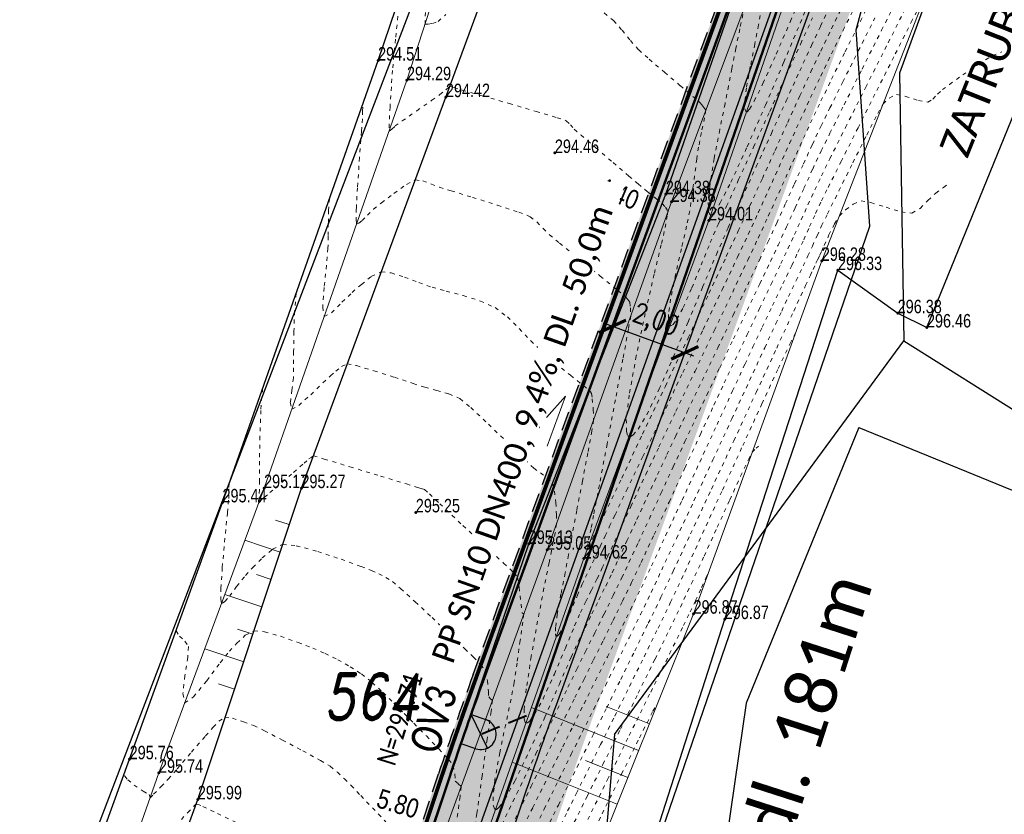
# Model space of a CAD drawing. Header units: feet. Extents: x -783217 to -782936, y -1044805 to -1043930.
# Tile 41 of 81: x -783059 to -783033, y -1044479 to -1044458. Entities that reach past the tile are written whole.
import ezdxf
from ezdxf.enums import TextEntityAlignment as Align

# ---------------------------------------------------------------- set-up
doc = ezdxf.new("R2010")
doc.units = ezdxf.units.FT
doc.header["$MEASUREMENT"] = 0
for name, pattern in [('ACAD_ISO07W100', [3, 0, -3]), ('DASHED2', [0.375, 0.25, -0.125]), ('V1a', [1, 1, 0]), ('ČÁRKOVANÁ', [0.75, 0.5, -0.25])]:
    doc.linetypes.add(name, pattern=pattern)
doc.layers.get('Defpoints').update_dxf_attribs({"lineweight": 9})
for name, color, linetype, lineweight in [('_DZ vodorovné', 5, 'Continuous', 15), ('K_silniční obrubník', 1, 'Continuous', 50), ('K_záhon. obr.', 202, 'Continuous', 30), ('KAN-návrh', 16, 'KANVBRDO', 50), ('KN_hranice pozemků', 140, 'Continuous', 30), ('popis kan', 1, 'Continuous', 25), ('POPIS-VELKÉ', 1, 'Continuous', 50), ('S_UV NOVÉ', 14, 'Continuous', 30), ('S_UV přípojky', 24, 'DASHED2', 40), ('Vrstevnice', 250, 'ACAD_ISO07W100', 15), ('Vrstva 51', 7, 'Continuous', 0), ('Z_svahování', 36, 'Continuous', 9), ('Z_VÝŠKY', 7, 'Continuous', 9), ('Z_VÝŠKY NETISK', 252, 'Continuous', 9), ('ŠRAFY', 9, 'Continuous', 9)]:
    doc.layers.add(name, color=color, linetype=linetype, lineweight=lineweight)
for name, color, linetype in [('A_kóty směrová', 1, 'Continuous'), ('A_výšky a sklony', 1, 'Continuous'), ('K-HRANA KOMUNIKACE', 1, 'Continuous'), ('KN_POZEMKY 500', 140, 'Continuous'), ('nové sklony', 1, 'Continuous'), ('S-Popis', 1, 'Continuous'), ('S_kabely NN', 92, 'SILVNNO'), ('S_KAN_NÁVRH_ZN', 24, 'Continuous'), ('Z_hrany ploch', 7, 'Continuous'), ('Z_oploceni', 3, 'PLOTDRTL')]:
    doc.layers.add(name, color=color, linetype=linetype)
doc.layers.add('SRF_CHODNÍKY', color=7, linetype='Continuous', lineweight=25, true_color=0xf5f089)
doc.layers.add('šrafy zeleň', color=7, linetype='Continuous', lineweight=13, true_color=0xdaf1b1)
doc.styles.add('calibri', font='calibri.ttf')
doc.styles.add('Legend', font='calibri.ttf')
doc.styles.add('RomanD', font='romand.shx', dxfattribs={"width": 0.7, "oblique": 10})
doc.styles.add('ROMANS', font='romans.shx', dxfattribs={"width": 0.8})
doc.styles.add('Style-cs_Working', font='cs_Working.shx')
doc.styles.add('znacky', font='arial.ttf')
doc.linetypes.add('KANVBRDO', pattern='A,7,-6.5,[6,civil.shx,S=1,R=0,X=0,Y=0],-6.5', length=20)
doc.linetypes.add('PLOTDRTL', pattern='A,5,[95,civil.shx,S=1,R=0,X=0,Y=0],5', length=10)
doc.linetypes.add('SILVNNO', pattern='A,7,-6.5,[28,civil.shx,S=1,R=0,X=0,Y=0],-6.5', length=20)
doc.dimstyles.new('situ 250', dxfattribs={"dimscale": 0.25, "dimtxt": 2, "dimasz": 2.2, "dimexe": 2, "dimexo": 2, "dimgap": 0.8, "dimtad": 1, "dimrnd": 0.05, "dimzin": 3, "dimtxsty": 'ROMANS', "dimblk": 'ARCHTICK', "dimcen": 0.09, "dimdle": 1, "dimadec": 1, "dimazin": 3, "dimtfac": 1, "dimtofl": 0, "dimtmove": 0, "dimatfit": 2, "dimldrblk": 'TerminatorOpen_0.5', "dimfxl": 4, "dimfxlon": 1, "dimfrac": 2, "dimtzin": 3, "dimarcsym": 0})

# ---------------------------------------------------------------- blocks, each defined once
blk = doc.blocks.new('_ArchTick')
at = {"color": 0, "linetype": 'ByBlock', "const_width": 0.15}
blk.add_lwpolyline([(-0.5, -0.5), (0.5, 0.5)], dxfattribs=at)
blk = doc.blocks.new('*D90')
at = {"layer": 'A_kóty směrová', "color": 0, "linetype": 'Continuous', "lineweight": -2, "ltscale": 0.5, "transparency": 16777216}
for p, q in [((-783043.447, -1044466.433), (-783043.276, -1044465.963)), ((-783041.333, -1044467.204), (-783043.682, -1044466.348)), ((-783041.568, -1044467.118), (-783041.397, -1044466.649))]:
    blk.add_line(p, q, dxfattribs=at)
at = {"layer": 'Defpoints', "color": 0, "linetype": 'Continuous', "ltscale": 0.5, "transparency": 16777216}
for p in [(-783043.447, -1044466.433), (-783043.508, -1044466.6), (-783041.629, -1044467.285)]:
    blk.add_point(p, dxfattribs=at)
at = {"layer": 'A_kóty směrová', "color": 0, "linetype": 'Continuous', "lineweight": -2, "ltscale": 0.5, "transparency": 16777216, "xscale": 0.55, "yscale": 0.55, "zscale": 0.55}
for p, rotation in [((-783043.447, -1044466.433), 159.9697079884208), ((-783041.568, -1044467.118), 339.9697079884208)]:
    blk.add_blockref('_ArchTick', p, dxfattribs=dict(at, rotation=rotation))
at = {"layer": 'A_kóty směrová', "color": 0, "linetype": 'Continuous', "ltscale": 0.5, "transparency": 16777216, "insert": (-783042.337, -1044466.308), "char_height": 0.5, "attachment_point": 5, "rotation": 339.9697, "style": 'ROMANS'}
blk.add_mtext('2,00', dxfattribs=at)
blk = doc.blocks.new('TerminatorOpen_0.5')
at = {"color": 0, "linetype": 'ByBlock', "lineweight": -2}
for q in [(-1, 0.25), (-1, 0), (-1, -0.25)]:
    blk.add_line((0, 0), q, dxfattribs=at)
blk = doc.blocks.new('A$C143a287d')
at = {"layer": 'S_KAN_NÁVRH_ZN', "linetype": 'Continuous', "lineweight": 30, "ltscale": 0.7}
h = blk.add_hatch(color=256, dxfattribs=at)
h.dxf.hatch_style = 1
edge = h.paths.add_edge_path()
edge.add_arc((-0.422, -0.376), 0.4, 131.6822, 266.6822)
edge.add_line((-0.446, -0.776), (-0.046, -0.799))
edge.add_line((-0.046, -0.799), (-0.688, -0.077))
for points in [[(-0.399, 0.023), (0, 0), (-0.046, -0.799), (-0.446, -0.776)], [(-0.688, -0.077), (-0.046, -0.799)]]:
    blk.add_lwpolyline(points, dxfattribs=at)
blk.add_arc((-0.422, -0.376), 0.4, 86.6822, 266.6836, dxfattribs=at)

msp = doc.modelspace()

# ---------------------------------------------------------------- hatches: boundary and pattern name
at = {"layer": 'SRF_CHODNÍKY', "linetype": 'Continuous', "ltscale": 0.5}
h = msp.add_hatch(color=256, dxfattribs=at)
h.dxf.hatch_style = 1
edge = h.paths.add_edge_path()
edge.add_line((-782994.638, -1044333.792), (-782995.834, -1044333.467))
edge.add_line((-782995.834, -1044333.467), (-782996.18, -1044334.75))
edge.add_line((-782996.18, -1044334.75), (-782996.866, -1044359.035))
edge.add_arc((-783061.221, -1044357.27), 64.379, 355.22438, 358.42907, ccw=False)
edge.add_line((-782997.066, -1044362.63), (-782996.671, -1044362.674))
edge.add_line((-782996.671, -1044362.674), (-782996.724, -1044363.171))
edge.add_line((-782996.724, -1044363.171), (-782995.134, -1044363.349))
edge.add_arc((-783054.986, -1044357.465), 60.14, 354.3847, 358.45265)
edge.add_line((-782994.867, -1044359.089), (-782994.482, -1044340.79))
edge.add_line((-782994.482, -1044340.79), (-782994.638, -1044333.792))
edge = h.paths.add_edge_path()
edge.add_line((-783014.006, -1044410.828), (-783015.484, -1044409.412))
edge.add_line((-783015.484, -1044409.412), (-783025.648, -1044425.995))
edge.add_arc((-782940.386, -1044478.249), 100, 148.49725, 156.66307)
edge.add_line((-783032.205, -1044438.636), (-783038.144, -1044452.401))
edge.add_arc((-782946.325, -1044492.015), 100, 156.66307, 159.96971)
edge.add_line((-783040.276, -1044457.763), (-783040.688, -1044458.892))
edge.add_line((-783040.688, -1044458.892), (-783038.817, -1044459.598))
edge.add_line((-783038.817, -1044459.598), (-783038.397, -1044458.448))
edge.add_arc((-782946.325, -1044492.015), 98, 156.66307, 159.96971, ccw=False)
edge.add_line((-783036.308, -1044453.194), (-783030.369, -1044439.428))
edge.add_arc((-782940.386, -1044478.249), 98, 148.49725, 156.66307, ccw=False)
edge.add_line((-783023.943, -1044427.041), (-783014.006, -1044410.828))
edge = h.paths.add_edge_path()
edge.add_arc((-783048.907, -1044368.26), 50, 328.4972, 348.9765)
edge.add_line((-782999.83, -1044377.821), (-782998.203, -1044369.536))
edge.add_line((-782998.203, -1044369.536), (-782997.811, -1044369.612))
edge.add_line((-782997.811, -1044369.612), (-782997.715, -1044369.121))
edge.add_line((-782997.715, -1044369.121), (-782996.156, -1044369.425))
edge.add_line((-782996.156, -1044369.425), (-782997.866, -1044378.203))
edge.add_arc((-783048.907, -1044368.26), 52, 328.4972, 348.9765, ccw=False)
edge.add_line((-783004.571, -1044395.433), (-783014.006, -1044410.828))
edge.add_line((-783014.006, -1044410.828), (-783015.484, -1044409.412))
edge.add_line((-783015.484, -1044409.412), (-783006.276, -1044394.387))
h = msp.add_hatch(color=256, dxfattribs=at)
h.dxf.hatch_style = 1
edge = h.paths.add_edge_path()
edge.add_line((-783055.126, -1044500.449), (-783053.229, -1044501.083))
edge.add_line((-783053.229, -1044501.083), (-783045.78, -1044478.778))
edge.add_arc((-782952.827, -1044509.82), 98, 159.96971, 161.53299, ccw=False)
edge.add_line((-783044.899, -1044476.253), (-783038.779, -1044459.467))
edge.add_line((-783038.779, -1044459.467), (-783040.65, -1044458.76))
edge.add_line((-783040.65, -1044458.76), (-783046.778, -1044475.568))
edge.add_arc((-782952.827, -1044509.82), 100, 159.96971, 161.53299)
edge.add_line((-783047.677, -1044478.144), (-783055.126, -1044500.449))
at = {"layer": 'ŠRAFY', "linetype": 'Continuous', "ltscale": 0.5}
h = msp.add_hatch(color=256, dxfattribs=at)
h.dxf.hatch_style = 1
h.paths.add_polyline_path([(-782996.18, -1044334.75), (-782996.48, -1044334.742), (-782997.003, -1044354.236), (-782996.703, -1044354.241)])
h.paths.add_polyline_path([(-782996.829, -1044358.903), (-782996.703, -1044354.241), (-782997.003, -1044354.236), (-782997.129, -1044358.895, -0.04141), (-782998.028, -1044367.064), (-783000.086, -1044377.632, -0.0224), (-783001.132, -1044381.958), (-783000.872, -1044382.139, 0.022906), (-782999.792, -1044377.689), (-782997.733, -1044367.122, 0.04141)])
h.paths.add_polyline_path([(-783006.239, -1044394.256, 0.066553), (-783000.872, -1044382.139), (-783001.132, -1044381.958, -0.067062), (-783006.494, -1044394.099), (-783020.973, -1044417.724), (-783020.718, -1044417.881)])
h.paths.add_polyline_path([(-783025.61, -1044425.864), (-783020.718, -1044417.881), (-783020.973, -1044417.724), (-783025.866, -1044425.707, 0.035645), (-783032.443, -1044438.385), (-783038.382, -1044452.151, 0.014429), (-783040.52, -1044457.529), (-783040.931, -1044458.654), (-783040.65, -1044458.76), (-783040.239, -1044457.632, -0.014429), (-783038.107, -1044452.27), (-783032.168, -1044438.504, -0.035645)])
h.paths.add_polyline_path([(-783047.677, -1044478.144, -0.006821), (-783046.778, -1044475.568), (-783040.65, -1044458.76), (-783040.931, -1044458.654), (-783047.06, -1044475.465, 0.006821), (-783047.962, -1044478.049), (-783055.482, -1044500.567, 0.080752), (-783055.6, -1044501.295), (-783055.6, -1044501.62), (-783055.3, -1044501.62), (-783055.3, -1044501.295, -0.080752), (-783055.197, -1044500.662)])
at = {"layer": 'šrafy zeleň', "linetype": 'Continuous', "ltscale": 0.5}
h = msp.add_hatch(color=256, dxfattribs=at)
h.dxf.hatch_style = 1
edge = h.paths.add_edge_path()
edge.add_line((-782996.847, -1044378.263), (-782994.789, -1044367.695))
edge.add_arc((-783046.811, -1044357.561), 53, 348.9765, 358.4659)
edge.add_line((-782993.83, -1044358.98), (-782993.713, -1044352.874))
edge.add_line((-782993.713, -1044352.874), (-782993.86, -1044345.26))
edge.add_line((-782993.86, -1044345.26), (-782993.9, -1044339.61))
edge.add_line((-782993.9, -1044339.61), (-782994.02, -1044336.05))
edge.add_line((-782994.02, -1044336.05), (-782993.72, -1044335.88))
edge.add_line((-782993.72, -1044335.88), (-782994.27, -1044334.19))
edge.add_line((-782994.27, -1044334.19), (-782994.35, -1044333.87))
edge.add_line((-782994.35, -1044333.87), (-782994.182, -1044340.783))
edge.add_line((-782994.182, -1044340.783), (-782994.482, -1044340.79))
edge.add_line((-782994.482, -1044340.79), (-782994.829, -1044358.957))
edge.add_arc((-783046.811, -1044357.561), 52, 348.9765, 358.4617, ccw=False)
edge.add_line((-782995.77, -1044367.504), (-782997.829, -1044378.072))
edge.add_arc((-783048.869, -1044368.129), 52, 328.4972, 348.9765, ccw=False)
edge.add_line((-783004.533, -1044395.301), (-783016.689, -1044415.136))
edge.add_line((-783016.689, -1044415.136), (-783015.838, -1044415.661))
edge.add_line((-783015.838, -1044415.661), (-783003.681, -1044395.824))
edge.add_arc((-783048.869, -1044368.129), 53, 328.4972, 348.9765)
edge = h.paths.add_edge_path()
edge.add_line((-783015.838, -1044415.661), (-783016.689, -1044415.136))
edge.add_line((-783016.689, -1044415.136), (-783023.905, -1044426.909))
edge.add_arc((-782940.349, -1044478.118), 98, 148.49725, 156.66307)
edge.add_line((-783030.331, -1044439.296), (-783036.27, -1044453.062))
edge.add_arc((-782946.287, -1044491.883), 98, 156.66307, 159.96971)
edge.add_line((-783038.36, -1044458.317), (-783039.449, -1044461.304))
edge.add_line((-783039.449, -1044461.304), (-783038.501, -1044461.625))
edge.add_line((-783038.501, -1044461.625), (-783037.42, -1044458.659))
edge.add_arc((-782946.287, -1044491.883), 97, 156.66307, 159.96971, ccw=False)
edge.add_line((-783035.352, -1044453.458), (-783029.413, -1044439.693))
edge.add_arc((-782940.349, -1044478.118), 97, 148.49725, 156.66307, ccw=False)
edge.add_line((-783023.052, -1044427.432), (-783015.838, -1044415.661))
edge = h.paths.add_edge_path()
edge.add_line((-783052.76, -1044499.679), (-783051.812, -1044499.996))
edge.add_line((-783051.812, -1044499.996), (-783044.832, -1044479.094))
edge.add_arc((-782952.827, -1044509.82), 97, 159.96971, 161.53299, ccw=False)
edge.add_line((-783043.959, -1044476.596), (-783038.501, -1044461.625))
edge.add_line((-783038.501, -1044461.625), (-783039.449, -1044461.304))
edge.add_line((-783039.449, -1044461.304), (-783044.899, -1044476.253))
edge.add_arc((-782952.827, -1044509.82), 98, 159.96971, 161.53299)
edge.add_line((-783045.78, -1044478.778), (-783052.76, -1044499.679))

# ---------------------------------------------------------------- linework, layer by layer
at = {"layer": '_DZ vodorovné', "linetype": 'V1a', "const_width": 0.1}
msp.add_lwpolyline([(-783055.387, -1044500.598), (-783047.867, -1044478.081, -0.006821), (-783046.966, -1044475.5), (-783040.427, -1044457.563, -0.014429), (-783038.29, -1044452.191), (-783032.351, -1044438.425, -0.035645), (-783025.781, -1044425.759), (-783006.409, -1044394.151, 0.089596), (-782999.988, -1044377.651), (-782997.929, -1044367.083, 0.04141), (-782997.029, -1044358.898), (-782996.38, -1044334.745)], format="xyb", dxfattribs=at)
at = {"layer": 'K-HRANA KOMUNIKACE', "linetype": 'ČÁRKOVANÁ'}
msp.add_lwpolyline([(-783055.6, -1044501.62), (-783055.6, -1044501.295, -0.080752), (-783055.482, -1044500.567), (-783047.962, -1044478.049, -0.006821), (-783047.06, -1044475.465), (-783040.52, -1044457.529, -0.014429), (-783038.382, -1044452.151), (-783032.443, -1044438.385, -0.035645), (-783025.866, -1044425.707), (-783006.494, -1044394.099, 0.089596), (-783000.086, -1044377.632), (-782998.028, -1044367.064, 0.04141), (-782997.129, -1044358.895), (-782996.48, -1044334.742)], format="xyb", dxfattribs=at)
at = {"layer": 'K_silniční obrubník', "linetype": 'Continuous', "ltscale": 0.5}
msp.add_lwpolyline([(-783055.3, -1044501.62), (-783055.3, -1044501.295, -0.080752), (-783055.197, -1044500.662), (-783047.677, -1044478.144, -0.006821), (-783046.778, -1044475.568), (-783040.239, -1044457.632, -0.014429), (-783038.107, -1044452.27), (-783032.168, -1044438.504, -0.035645), (-783025.61, -1044425.864), (-783006.239, -1044394.256, 0.089596), (-782999.792, -1044377.689), (-782997.733, -1044367.122, 0.04141), (-782996.829, -1044358.903), (-782996.18, -1044334.75)], format="xyb", dxfattribs=at)
at = {"layer": 'K_záhon. obr.'}
msp.add_lwpolyline([(-783053.225, -1044502.21), (-783053.283, -1044501.499, -0.101372), (-783053.235, -1044501.101), (-783045.78, -1044478.778, -0.006821), (-783044.899, -1044476.253), (-783038.36, -1044458.317, -0.014429), (-783036.27, -1044453.062), (-783030.331, -1044439.296, -0.035645), (-783023.905, -1044426.909), (-783004.533, -1044395.301, 0.089596), (-782997.829, -1044378.072), (-782995.77, -1044367.504, 0.04141), (-782994.829, -1044358.957), (-782994.482, -1044340.79)], format="xyb", dxfattribs=at)
at = {"layer": 'KAN-návrh', "ltscale": 0.2}
msp.add_lwpolyline([(-783053.883, -1044500.802), (-783037.561, -1044453.541), (-783026.77, -1044429.749), (-783000.935, -1044386.94), (-782995.835, -1044364.333), (-782995.477, -1044340.351)], dxfattribs=at)
at = {"layer": 'KN_hranice pozemků', "linetype": 'Continuous'}
for p, q in [((-783035.99, -1044459.86), (-783035.88, -1044466.81)), ((-783035.88, -1044466.81), (-783029.02, -1044471.12)), ((-783037.05, -1044469.06), (-783039.97, -1044476.21)), ((-783037.05, -1044469.06), (-783029.77, -1044472.03)), ((-783039.97, -1044476.21), (-783041.06, -1044483.71)), ((-783043.39, -1044477.03), (-783044.36, -1044488.31))]:
    msp.add_line(p, q, dxfattribs=at)
at = {"layer": 'nové sklony', "lineweight": 15, "ltscale": 0.1}
msp.add_lwpolyline([(-783045.138, -1044469.543), (-783044.668, -1044468.243), (-783045.16, -1044468.794)], dxfattribs=at)
at = {"layer": 'S_kabely NN', "ltscale": 0.2}
msp.add_lwpolyline([(-783043.49, -1044483.4), (-783036.76, -1044463.83), (-783037.12, -1044458.73), (-783035.62, -1044453.2), (-783046.03, -1044449.584), (-783047.32, -1044446.84)], dxfattribs=at)
at = {"layer": 'S_UV přípojky', "ltscale": 2}
msp.add_lwpolyline([(-783046.839, -1044477.006), (-783045.551, -1044476.484)], dxfattribs=at)
at = {"layer": 'Vrstevnice', "ltscale": 0.04}
for points, elevation in [([(-783051.659, -1044465.573), (-783051.697, -1044466.037), (-783051.716, -1044466.566), (-783051.723, -1044467.083), (-783051.724, -1044467.51), (-783051.728, -1044467.771), (-783051.767, -1044468.083), (-783051.809, -1044468.408), (-783051.773, -1044468.584), (-783051.592, -1044468.483), (-783051.28, -1044468.205), (-783050.964, -1044467.898), (-783050.765, -1044467.712), (-783050.627, -1044467.593), (-783050.478, -1044467.473), (-783050.329, -1044467.406), (-783050.09, -1044467.451), (-783049.638, -1044467.584), (-783049.104, -1044467.754), (-783048.619, -1044467.914), (-783048.315, -1044468.013), (-783048.009, -1044468.096), (-783047.691, -1044468.185), (-783047.408, -1044468.307), (-783047.126, -1044468.539), (-783046.666, -1044468.969), (-783046.155, -1044469.463), (-783045.72, -1044469.888), (-783045.488, -1044470.111), (-783045.316, -1044470.235), (-783045.134, -1044470.362), (-783045.003, -1044470.506), (-783044.95, -1044470.706), (-783044.916, -1044471.008), (-783044.899, -1044471.322), (-783044.899, -1044471.556), (-783044.929, -1044471.787), (-783044.982, -1044472.027), (-783045.03, -1044472.257), (-783045.092, -1044472.569), (-783045.223, -1044473.224), (-783045.389, -1044474.083), (-783045.554, -1044475.003), (-783045.683, -1044475.844), (-783045.736, -1044476.366), (-783045.736, -1044476.622), (-783045.712, -1044476.711), (-783045.692, -1044476.728), (-783045.664, -1044476.728), (-783045.593, -1044476.678), (-783045.461, -1044476.496), (-783045.248, -1044476.101), (-783044.953, -1044475.459), (-783044.666, -1044474.781), (-783044.427, -1044474.202), (-783044.279, -1044473.859), (-783044.14, -1044473.577), (-783043.993, -1044473.281), (-783043.846, -1044472.984), (-783043.709, -1044472.702), (-783043.573, -1044472.413), (-783043.39, -1044472.017), (-783043.181, -1044471.564), (-783042.968, -1044471.104), (-783042.775, -1044470.69), (-783042.579, -1044470.275), (-783042.238, -1044469.559), (-783041.797, -1044468.634), (-783041.302, -1044467.594), (-783040.796, -1044466.531), (-783040.324, -1044465.539), (-783039.932, -1044464.71), (-783039.662, -1044464.138), (-783039.399, -1044463.568), (-783039.128, -1044462.969), (-783038.852, -1044462.357), (-783038.575, -1044461.745), (-783038.3, -1044461.148), (-783038.032, -1044460.58), (-783037.757, -1044460.015), (-783037.405, -1044459.302), (-783037.008, -1044458.508), (-783036.599, -1044457.695)], 295), ([(-783046.418, -1044479.563), (-783045.931, -1044478.562), (-783045.431, -1044477.526), (-783044.969, -1044476.567), (-783044.6, -1044475.797), (-783044.374, -1044475.331), (-783044.146, -1044474.872), (-783043.906, -1044474.39), (-783043.663, -1044473.9), (-783043.425, -1044473.417), (-783043.202, -1044472.956), (-783043.016, -1044472.56), (-783042.772, -1044472.037), (-783042.488, -1044471.422), (-783042.181, -1044470.756), (-783041.867, -1044470.076), (-783041.563, -1044469.421), (-783041.286, -1044468.828), (-783040.997, -1044468.215), (-783040.661, -1044467.507), (-783040.303, -1044466.756), (-783039.947, -1044466.011), (-783039.62, -1044465.323), (-783039.344, -1044464.744), (-783039.146, -1044464.323), (-783038.928, -1044463.85), (-783038.703, -1044463.352), (-783038.474, -1044462.845), (-783038.247, -1044462.348), (-783038.025, -1044461.877), (-783037.8, -1044461.419), (-783037.43, -1044460.676), (-783036.966, -1044459.751), (-783036.459, -1044458.744), (-783035.96, -1044457.755)], 295.4), ([(-783040.06, -1044458.331), (-783040.139, -1044458.709), (-783040.244, -1044459.213), (-783040.349, -1044459.741), (-783040.432, -1044460.191), (-783040.522, -1044460.652), (-783040.66, -1044461.322), (-783040.805, -1044462.074), (-783040.919, -1044462.78), (-783040.961, -1044463.227), (-783040.95, -1044463.45), (-783040.918, -1044463.529), (-783040.894, -1044463.546), (-783040.869, -1044463.541), (-783040.8, -1044463.47), (-783040.648, -1044463.227), (-783040.372, -1044462.689), (-783039.946, -1044461.766), (-783039.471, -1044460.684), (-783038.997, -1044459.572), (-783038.571, -1044458.558), (-783038.239, -1044457.771)], 294), ([(-783039.567, -1044458.145), (-783039.654, -1044458.607), (-783039.749, -1044459.104), (-783039.867, -1044459.687), (-783039.968, -1044460.246), (-783040.011, -1044460.604), (-783040.008, -1044460.784), (-783039.984, -1044460.849), (-783039.965, -1044460.862), (-783039.946, -1044460.857), (-783039.889, -1044460.794), (-783039.764, -1044460.583), (-783039.537, -1044460.125), (-783039.193, -1044459.362), (-783038.824, -1044458.509), (-783038.48, -1044457.693)], 293.8), ([(-783046.07, -1044479.415), (-783045.555, -1044478.371), (-783045.074, -1044477.394), (-783044.679, -1044476.591), (-783044.421, -1044476.068), (-783044.184, -1044475.589), (-783043.935, -1044475.089), (-783043.681, -1044474.577), (-783043.427, -1044474.065), (-783043.181, -1044473.563), (-783042.949, -1044473.083), (-783042.701, -1044472.559), (-783042.365, -1044471.836), (-783041.974, -1044470.991), (-783041.562, -1044470.099), (-783041.163, -1044469.236), (-783040.812, -1044468.476), (-783040.542, -1044467.897), (-783040.261, -1044467.303), (-783039.947, -1044466.642), (-783039.626, -1044465.969), (-783039.325, -1044465.337), (-783039.07, -1044464.801), (-783038.888, -1044464.415), (-783038.72, -1044464.05), (-783038.545, -1044463.665), (-783038.369, -1044463.274), (-783038.193, -1044462.889), (-783038.022, -1044462.525), (-783037.802, -1044462.08), (-783037.395, -1044461.269), (-783036.869, -1044460.221), (-783036.286, -1044459.066), (-783035.715, -1044457.933)], 295.6), ([(-783045.95, -1044479.81), (-783045.513, -1044478.924), (-783045.095, -1044478.077), (-783044.734, -1044477.344), (-783044.468, -1044476.804), (-783044.183, -1044476.228), (-783043.883, -1044475.625), (-783043.577, -1044475.009), (-783043.271, -1044474.393), (-783042.975, -1044473.789), (-783042.695, -1044473.21), (-783042.431, -1044472.65), (-783042.066, -1044471.868), (-783041.637, -1044470.942), (-783041.179, -1044469.953), (-783040.73, -1044468.981), (-783040.326, -1044468.106), (-783040.003, -1044467.407), (-783039.797, -1044466.965), (-783039.556, -1044466.455), (-783039.286, -1044465.889), (-783039.02, -1044465.331), (-783038.791, -1044464.849), (-783038.63, -1044464.508), (-783038.48, -1044464.183), (-783038.326, -1044463.84), (-783038.17, -1044463.497), (-783038.018, -1044463.174), (-783037.845, -1044462.823), (-783037.51, -1044462.153), (-783037.07, -1044461.278), (-783036.582, -1044460.308), (-783036.102, -1044459.357), (-783035.688, -1044458.537), (-783035.396, -1044457.96)], 295.8), ([(-783050.79, -1044463.107), (-783050.815, -1044463.422), (-783050.822, -1044463.755), (-783050.824, -1044464.09), (-783050.831, -1044464.407), (-783050.87, -1044464.846), (-783050.931, -1044465.422), (-783050.967, -1044465.933), (-783050.93, -1044466.177), (-783050.74, -1044466.08), (-783050.468, -1044465.805), (-783050.206, -1044465.551), (-783049.965, -1044465.343), (-783049.707, -1044465.135), (-783049.446, -1044465.018), (-783049.19, -1044465.044), (-783048.844, -1044465.153), (-783048.47, -1044465.294), (-783048.127, -1044465.415), (-783047.76, -1044465.516), (-783047.319, -1044465.632), (-783046.874, -1044465.773), (-783046.494, -1044465.945), (-783046.174, -1044466.185), (-783045.866, -1044466.487), (-783045.57, -1044466.802), (-783045.285, -1044467.081), (-783044.937, -1044467.374), (-783044.533, -1044467.702), (-783044.197, -1044467.97), (-783044.054, -1044468.085), (-783044.019, -1044468.128), (-783043.988, -1044468.173), (-783043.97, -1044468.308), (-783043.943, -1044468.59), (-783043.935, -1044468.861), (-783043.979, -1044469.148), (-783044.085, -1044469.717), (-783044.224, -1044470.446), (-783044.372, -1044471.211), (-783044.502, -1044471.891), (-783044.588, -1044472.364), (-783044.674, -1044472.832), (-783044.782, -1044473.382), (-783044.877, -1044473.908), (-783044.922, -1044474.244), (-783044.928, -1044474.412), (-783044.914, -1044474.471), (-783044.902, -1044474.482), (-783044.88, -1044474.478), (-783044.825, -1044474.422), (-783044.718, -1044474.238), (-783044.552, -1044473.881), (-783044.355, -1044473.412), (-783044.232, -1044473.123), (-783044.143, -1044472.943), (-783044.05, -1044472.755), (-783043.962, -1044472.574), (-783043.878, -1044472.395), (-783043.762, -1044472.145), (-783043.636, -1044471.871), (-783043.52, -1044471.622), (-783043.379, -1044471.326), (-783043.078, -1044470.693), (-783042.657, -1044469.809), (-783042.157, -1044468.76), (-783041.62, -1044467.632), (-783041.087, -1044466.51), (-783040.598, -1044465.481), (-783040.196, -1044464.631), (-783039.92, -1044464.045), (-783039.661, -1044463.483), (-783039.393, -1044462.894), (-783039.121, -1044462.29), (-783038.846, -1044461.681), (-783038.572, -1044461.078), (-783038.301, -1044460.492), (-783038.036, -1044459.932), (-783037.758, -1044459.359), (-783037.455, -1044458.741), (-783037.137, -1044458.1)], 294.8), ([(-783049.926, -1044460.741), (-783049.931, -1044460.841), (-783049.934, -1044461.044), (-783049.959, -1044461.372), (-783050.011, -1044462.048), (-783050.066, -1044462.832), (-783050.095, -1044463.377), (-783050.101, -1044463.657), (-783050.094, -1044463.755), (-783050.087, -1044463.771), (-783050.071, -1044463.773), (-783050.027, -1044463.755), (-783049.942, -1044463.684), (-783049.808, -1044463.546), (-783049.647, -1044463.39), (-783049.443, -1044463.228), (-783049.12, -1044462.979), (-783048.789, -1044462.745), (-783048.564, -1044462.629), (-783048.365, -1044462.652), (-783048.147, -1044462.736), (-783047.939, -1044462.818), (-783047.637, -1044462.911), (-783047.076, -1044463.083), (-783046.432, -1044463.286), (-783045.875, -1044463.469), (-783045.58, -1044463.583), (-783045.407, -1044463.72), (-783045.242, -1044463.891), (-783045.082, -1044464.051), (-783044.817, -1044464.27), (-783044.323, -1044464.673), (-783043.763, -1044465.127), (-783043.302, -1044465.501), (-783043.104, -1044465.663), (-783043.047, -1044465.732), (-783042.998, -1044465.805), (-783042.978, -1044465.953), (-783042.971, -1044466.165), (-783043.028, -1044466.498), (-783043.173, -1044467.282), (-783043.37, -1044468.338), (-783043.585, -1044469.486), (-783043.785, -1044470.547), (-783043.935, -1044471.341), (-783044, -1044471.688), (-783044.042, -1044471.878), (-783044.085, -1044472.075), (-783044.083, -1044472.172), (-783043.962, -1044471.941), (-783043.653, -1044471.306), (-783043.204, -1044470.368), (-783042.662, -1044469.226), (-783042.072, -1044467.98), (-783041.482, -1044466.729), (-783040.939, -1044465.575), (-783040.489, -1044464.616), (-783040.178, -1044463.953), (-783039.876, -1044463.298), (-783039.554, -1044462.591), (-783039.223, -1044461.862), (-783038.896, -1044461.138), (-783038.582, -1044460.448), (-783038.292, -1044459.82), (-783038.039, -1044459.283), (-783037.758, -1044458.703), (-783037.461, -1044458.097)], 294.6), ([(-783049.015, -1044458.38), (-783049.038, -1044458.604), (-783049.078, -1044458.977), (-783049.121, -1044459.403), (-783049.155, -1044459.785), (-783049.186, -1044460.215), (-783049.219, -1044460.735), (-783049.242, -1044461.175), (-783049.244, -1044461.364), (-783049.171, -1044461.309), (-783049.088, -1044461.229), (-783048.904, -1044461.099), (-783048.525, -1044460.834), (-783048.137, -1044460.562), (-783047.925, -1044460.412), (-783047.77, -1044460.286), (-783047.668, -1044460.204), (-783047.614, -1044460.216), (-783047.559, -1044460.233), (-783047.344, -1044460.295), (-783046.814, -1044460.448), (-783046.124, -1044460.647), (-783045.428, -1044460.85), (-783044.884, -1044461.013), (-783044.644, -1044461.091), (-783044.538, -1044461.195), (-783044.438, -1044461.311), (-783044.26, -1044461.466), (-783043.883, -1044461.791), (-783043.429, -1044462.18), (-783043.02, -1044462.529), (-783042.78, -1044462.733), (-783042.541, -1044462.927), (-783042.291, -1044463.128), (-783042.155, -1044463.242), (-783042.072, -1044463.336), (-783042.009, -1044463.437), (-783042.021, -1044463.56), (-783042.061, -1044463.77), (-783042.1, -1044463.972), (-783042.18, -1044464.312), (-783042.363, -1044465.078), (-783042.596, -1044466.097), (-783042.829, -1044467.199), (-783043.011, -1044468.213), (-783043.086, -1044468.846), (-783043.083, -1044469.16), (-783043.047, -1044469.271), (-783043.018, -1044469.293), (-783042.987, -1044469.295), (-783042.913, -1044469.255), (-783042.778, -1044469.096), (-783042.557, -1044468.724), (-783042.229, -1044468.056), (-783041.865, -1044467.23), (-783041.483, -1044466.323), (-783041.104, -1044465.41), (-783040.748, -1044464.564), (-783040.437, -1044463.86), (-783040.09, -1044463.11), (-783039.711, -1044462.281), (-783039.319, -1044461.42), (-783038.937, -1044460.576), (-783038.583, -1044459.798), (-783038.278, -1044459.135), (-783038.043, -1044458.635), (-783037.808, -1044458.15)], 294.4), ([(-783048.298, -1044458.281), (-783048.311, -1044458.486), (-783048.31, -1044458.558), (-783048.306, -1044458.572), (-783048.287, -1044458.582), (-783048.231, -1044458.586), (-783048.116, -1044458.564), (-783047.972, -1044458.512), (-783047.774, -1044458.337)], 294.2), ([(-783043.658, -1044458.294), (-783043.419, -1044458.491), (-783043.196, -1044458.744), (-783042.981, -1044459.011), (-783042.764, -1044459.25), (-783042.492, -1044459.494), (-783042.097, -1044459.834), (-783041.683, -1044460.184), (-783041.355, -1044460.46), (-783041.217, -1044460.576), (-783041.17, -1044460.628), (-783041.125, -1044460.681), (-783041.07, -1044460.747), (-783041.019, -1044460.822), (-783041.055, -1044461.014), (-783041.137, -1044461.401), (-783041.21, -1044461.775), (-783041.256, -1044462.087), (-783041.313, -1044462.523), (-783041.376, -1044462.999), (-783041.438, -1044463.434), (-783041.52, -1044463.828), (-783041.657, -1044464.419), (-783041.81, -1044465.09), (-783041.937, -1044465.724), (-783041.993, -1044466.127), (-783041.995, -1044466.328), (-783041.972, -1044466.4), (-783041.952, -1044466.415), (-783041.928, -1044466.415), (-783041.872, -1044466.38), (-783041.772, -1044466.246), (-783041.611, -1044465.944), (-783041.383, -1044465.428), (-783041.142, -1044464.837), (-783040.906, -1044464.256), (-783040.695, -1044463.768), (-783040.485, -1044463.313), (-783040.169, -1044462.622), (-783039.783, -1044461.775), (-783039.362, -1044460.85), (-783038.942, -1044459.929), (-783038.558, -1044459.091), (-783038.248, -1044458.417)], 294.2), ([(-783052.527, -1044468.04), (-783052.574, -1044468.614), (-783052.598, -1044469.284), (-783052.608, -1044469.931), (-783052.609, -1044470.434), (-783052.61, -1044470.671), (-783052.626, -1044470.885), (-783052.634, -1044471.019), (-783052.595, -1044470.977), (-783052.553, -1044470.926), (-783052.481, -1044470.865), (-783052.337, -1044470.746), (-783052.199, -1044470.63), (-783052.018, -1044470.474), (-783051.726, -1044470.221), (-783051.452, -1044469.983), (-783051.324, -1044469.874), (-783051.268, -1044469.831), (-783051.211, -1044469.794), (-783050.927, -1044469.877), (-783050.26, -1044470.077), (-783049.466, -1044470.318), (-783048.796, -1044470.522), (-783048.503, -1044470.611), (-783048.411, -1044470.638), (-783048.322, -1044470.669), (-783048.198, -1044470.782), (-783047.931, -1044471.034), (-783047.611, -1044471.337), (-783047.329, -1044471.602), (-783047.014, -1044471.893), (-783046.618, -1044472.258), (-783046.272, -1044472.578), (-783046.102, -1044472.735), (-783045.999, -1044472.831), (-783045.912, -1044472.936), (-783045.868, -1044473.204), (-783045.816, -1044473.639), (-783045.791, -1044473.868), (-783045.749, -1044473.906), (-783045.776, -1044474.107), (-783045.842, -1044474.588), (-783045.923, -1044475.171), (-783045.995, -1044475.68), (-783046.077, -1044476.109), (-783046.217, -1044476.76), (-783046.371, -1044477.502), (-783046.496, -1044478.205), (-783046.545, -1044478.652), (-783046.538, -1044478.877), (-783046.507, -1044478.958), (-783046.483, -1044478.975), (-783046.456, -1044478.973), (-783046.385, -1044478.913), (-783046.237, -1044478.703), (-783045.983, -1044478.24), (-783045.604, -1044477.46), (-783045.202, -1044476.576), (-783044.824, -1044475.718), (-783044.517, -1044475.015), (-783044.327, -1044474.595), (-783044.157, -1044474.254), (-783043.979, -1044473.895), (-783043.798, -1044473.531), (-783043.621, -1044473.172), (-783043.455, -1044472.829), (-783043.289, -1044472.476), (-783043.068, -1044471.999), (-783042.812, -1044471.444), (-783042.54, -1044470.855), (-783042.273, -1044470.279), (-783042.031, -1044469.759), (-783041.807, -1044469.286), (-783041.493, -1044468.624), (-783041.118, -1044467.837), (-783040.712, -1044466.987), (-783040.308, -1044466.137), (-783039.935, -1044465.353), (-783039.623, -1044464.696), (-783039.404, -1044464.23), (-783039.182, -1044463.749), (-783038.953, -1044463.244), (-783038.72, -1044462.727), (-783038.486, -1044462.211), (-783038.255, -1044461.707), (-783038.029, -1044461.228), (-783037.798, -1044460.757), (-783037.464, -1044460.084), (-783037.063, -1044459.281), (-783036.631, -1044458.422)], 295.2), ([(-783045.169, -1044479.506), (-783044.85, -1044478.859), (-783044.562, -1044478.276), (-783044.274, -1044477.694), (-783043.947, -1044477.037), (-783043.595, -1044476.33), (-783043.231, -1044475.595), (-783042.866, -1044474.857), (-783042.514, -1044474.139), (-783042.189, -1044473.464), (-783041.868, -1044472.785), (-783041.415, -1044471.817), (-783040.876, -1044470.656), (-783040.294, -1044469.4), (-783039.714, -1044468.147), (-783039.181, -1044466.993), (-783038.739, -1044466.036), (-783038.433, -1044465.373), (-783038.308, -1044465.103), (-783038.236, -1044464.951), (-783038.161, -1044464.793), (-783038.113, -1044464.693), (-783038.063, -1044464.582), (-783038.011, -1044464.471), (-783037.949, -1044464.33), (-783037.825, -1044464.057), (-783037.68, -1044463.765), (-783037.555, -1044463.565), (-783037.392, -1044463.402), (-783037.193, -1044463.257), (-783036.992, -1044463.174), (-783036.735, -1044463.216), (-783036.341, -1044463.339), (-783035.941, -1044463.46), (-783035.67, -1044463.493), (-783035.458, -1044463.367), (-783035.254, -1044463.16), (-783035.053, -1044462.97), (-783034.851, -1044462.822), (-783034.722, -1044462.731)], 296.2), ([(-783044.881, -1044479.562), (-783044.609, -1044479.012), (-783044.38, -1044478.55), (-783044.089, -1044477.965), (-783043.752, -1044477.287), (-783043.384, -1044476.547), (-783043.003, -1044475.777), (-783042.623, -1044475.007), (-783042.262, -1044474.268), (-783041.935, -1044473.591), (-783041.569, -1044472.811), (-783041.106, -1044471.808), (-783040.59, -1044470.68), (-783040.062, -1044469.525), (-783039.565, -1044468.44), (-783039.142, -1044467.525), (-783038.835, -1044466.876), (-783038.687, -1044466.593)], 296.4), ([(-783044.436, -1044479.303), (-783044.103, -1044478.632), (-783043.693, -1044477.804), (-783043.239, -1044476.889), (-783042.777, -1044475.954), (-783042.34, -1044475.068), (-783041.964, -1044474.3), (-783041.682, -1044473.718), (-783041.396, -1044473.11), (-783041.067, -1044472.396), (-783040.724, -1044471.647), (-783040.398, -1044470.933), (-783040.119, -1044470.323), (-783039.915, -1044469.888), (-783039.816, -1044469.698), (-783039.713, -1044469.589), (-783039.651, -1044469.539)], 296.6), ([(-783053.396, -1044470.507), (-783053.406, -1044470.65), (-783053.407, -1044470.801), (-783053.41, -1044470.945), (-783053.442, -1044471.271), (-783053.508, -1044471.93), (-783053.576, -1044472.693), (-783053.611, -1044473.224), (-783053.615, -1044473.499), (-783053.603, -1044473.595), (-783053.592, -1044473.612), (-783053.567, -1044473.613), (-783053.506, -1044473.574), (-783053.387, -1044473.438), (-783053.202, -1044473.183), (-783052.972, -1044472.896), (-783052.781, -1044472.693), (-783052.537, -1044472.442), (-783052.27, -1044472.216), (-783052.006, -1044472.089), (-783051.653, -1044472.126), (-783051.098, -1044472.278), (-783050.488, -1044472.479), (-783049.972, -1044472.665), (-783049.697, -1044472.77), (-783049.513, -1044472.852), (-783049.326, -1044472.951), (-783049.156, -1044473.058), (-783048.945, -1044473.239), (-783048.567, -1044473.584), (-783048.127, -1044473.993), (-783047.729, -1044474.367), (-783047.479, -1044474.607), (-783047.277, -1044474.801), (-783047.055, -1044475.015), (-783046.863, -1044475.218), (-783046.745, -1044475.382), (-783046.686, -1044475.633), (-783046.665, -1044475.912), (-783046.658, -1044476.052), (-783046.608, -1044476.097), (-783046.561, -1044476.142), (-783046.598, -1044476.433), (-783046.698, -1044477.156), (-783046.83, -1044478.106), (-783046.966, -1044479.08), (-783047.077, -1044479.873)], 295.4), ([(-783044.085, -1044479.233), (-783043.574, -1044478.198), (-783043.01, -1044477.055), (-783042.453, -1044475.925), (-783041.963, -1044474.932), (-783041.601, -1044474.198), (-783041.429, -1044473.846), (-783041.289, -1044473.548), (-783041.132, -1044473.207), (-783041.002, -1044472.925), (-783040.977, -1044472.872)], 296.8), ([(-783054.775, -1044474.335), (-783054.684, -1044474.473), (-783054.546, -1044474.606), (-783054.45, -1044474.744), (-783054.47, -1044475.024), (-783054.546, -1044475.503), (-783054.598, -1044475.968), (-783054.549, -1044476.205), (-783054.324, -1044476.05), (-783053.977, -1044475.63), (-783053.627, -1044475.162), (-783053.392, -1044474.867), (-783053.194, -1044474.659), (-783052.977, -1044474.452), (-783052.753, -1044474.333), (-783052.478, -1044474.361), (-783052.06, -1044474.478), (-783051.607, -1044474.636), (-783051.227, -1044474.784), (-783050.908, -1044474.923), (-783050.577, -1044475.086), (-783050.256, -1044475.266), (-783049.964, -1044475.455), (-783049.686, -1044475.677), (-783049.4, -1044475.939), (-783049.119, -1044476.216), (-783048.855, -1044476.479), (-783048.599, -1044476.736), (-783048.277, -1044477.065), (-783047.954, -1044477.401), (-783047.699, -1044477.678), (-783047.578, -1044477.828), (-783047.539, -1044478.06), (-783047.525, -1044478.235), (-783047.447, -1044478.306), (-783047.372, -1044478.377), (-783047.403, -1044478.637), (-783047.489, -1044479.267)], 295.6), ([(-783044.184, -1044480.056), (-783043.711, -1044479.084), (-783043.208, -1044478.054), (-783042.745, -1044477.116), (-783042.396, -1044476.419), (-783042.314, -1044476.267)], 297), ([(-783056.114, -1044478.089), (-783056.104, -1044478.11), (-783056.03, -1044478.201), (-783055.866, -1044478.339), (-783055.628, -1044478.497), (-783055.472, -1044478.588), (-783055.449, -1044478.67), (-783055.357, -1044478.579), (-783055.162, -1044478.38), (-783054.978, -1044478.186), (-783054.748, -1044477.922), (-783054.375, -1044477.487), (-783054.012, -1044477.064), (-783053.811, -1044476.838), (-783053.663, -1044476.683), (-783053.5, -1044476.578), (-783053.308, -1044476.604), (-783053.024, -1044476.695), (-783052.757, -1044476.797), (-783052.483, -1044476.929), (-783052.016, -1044477.17), (-783051.487, -1044477.45), (-783051.028, -1044477.701), (-783050.772, -1044477.853), (-783050.586, -1044478.005), (-783050.403, -1044478.18), (-783050.232, -1044478.352), (-783049.981, -1044478.612), (-783049.523, -1044479.093), (-783049.009, -1044479.637)], 295.8), ([(-783054.941, -1044479.55), (-783054.47, -1044479.053), (-783054.273, -1044478.844), (-783054.222, -1044478.831), (-783054.077, -1044478.898), (-783053.7, -1044479.074), (-783053.178, -1044479.329)], 296)]:
    msp.add_lwpolyline(points, dxfattribs=dict(at, elevation=elevation))
at = {"layer": 'Vrstva 51', "color": 7, "linetype": 'Continuous', "lineweight": 53}
for p in [(-783049.53, -1044459.53), (-783048.78, -1044460.04), (-783047.77, -1044460.48), (-783044.94, -1044461.93), (-783042.06, -1044463), (-783041.91, -1044463.2), (-783040.94, -1044463.68), (-783038.01, -1044464.73), (-783037.59, -1044464.97), (-783036.04, -1044466.09), (-783035.28, -1044466.46), (-783052.49, -1044470.63), (-783051.52, -1044470.63), (-783053.57, -1044471), (-783048.55, -1044471.26), (-783045.62, -1044472.08), (-783045.14, -1044472.23), (-783044.19, -1044472.46), (-783041.34, -1044473.89), (-783040.53, -1044474.03), (-783055.98, -1044477.67), (-783055.22, -1044478.02), (-783054.21, -1044478.71)]:
    msp.add_point(p, dxfattribs=at)
at = {"layer": 'Z_hrany ploch', "linetype": 'Continuous', "flags": 128}
for points in [[(-783069.78, -1044522.09), (-783069.11, -1044520.14), (-783068.17, -1044518.92), (-783065.34, -1044510.99), (-783060.63, -1044496.7), (-783058.15, -1044489.52), (-783054.21, -1044478.71), (-783051.52, -1044470.63), (-783047.77, -1044460.48), (-783044.92, -1044452.74), (-783039.54, -1044439), (-783035.01, -1044428.77), (-783027.11, -1044414.92), (-783026.57, -1044413.22), (-783027, -1044410.05), (-783021.92, -1044402.05), (-783014.87, -1044390.97)], [(-783048.76, -1044507.7), (-783050.09, -1044507.61), (-783051.69, -1044507.09), (-783053.31, -1044506.03), (-783054.3, -1044504.74), (-783054.93, -1044503.43), (-783055.3, -1044501.62), (-783055.3, -1044500.97), (-783055.16, -1044500.46), (-783052.05, -1044490.8), (-783048.87, -1044481.62), (-783045.62, -1044472.08), (-783042.06, -1044463), (-783039.25, -1044454.92), (-783033.64, -1044441.34), (-783029.34, -1044431.95), (-783014.24, -1044406.98), (-783007.62, -1044396.51), (-783004.57, -1044390.97)]]:
    msp.add_lwpolyline(points, dxfattribs=at)
at = {"layer": 'Z_oploceni', "ltscale": 0.5, "flags": 128}
for points in [[(-783035.28, -1044466.46), (-783022.19, -1044434.34), (-783018.55, -1044433.93), (-783018.06, -1044433.79)], [(-783069.85, -1044516.02), (-783067.85, -1044510.32), (-783062.57, -1044495.64), (-783060.1, -1044489.01), (-783055.98, -1044477.67), (-783053.57, -1044471), (-783049.53, -1044459.53), (-783046.92, -1044451.85), (-783048.52, -1044451.58)], [(-783047.74, -1044505.46), (-783049.69, -1044502.72), (-783046.45, -1044492.56), (-783043.45, -1044483.15), (-783040.53, -1044474.03), (-783037.59, -1044464.97), (-783036.04, -1044466.09)], [(-783036.04, -1044466.09), (-783035.28, -1044466.46)]]:
    msp.add_lwpolyline(points, dxfattribs=at)
at = {"layer": 'Z_svahování', "linetype": 'Continuous', "flags": 128}
for points in [[(-783054.83, -1044500.56), (-783051.56, -1044490.84), (-783048.59, -1044481.73), (-783045.14, -1044472.23), (-783041.91, -1044463.2), (-783038.89, -1044455.14), (-783033.42, -1044441.34), (-783028.97, -1044432.22), (-783020.57, -1044417.59), (-783013.86, -1044407.19), (-783007.35, -1044396.6), (-783004.02, -1044391.13), (-783000.52, -1044383.16), (-782997.5, -1044370.71), (-782996.52, -1044370.41), (-782995.26, -1044370.6), (-782993.39, -1044370.52)], [(-783053.85, -1044500.81), (-783050.47, -1044491.31), (-783047.59, -1044482.12), (-783044.19, -1044472.46), (-783040.94, -1044463.68), (-783038.06, -1044455.36), (-783032.08, -1044441.72), (-783027.98, -1044432.65), (-783019.47, -1044418.18), (-783013.34, -1044407.57), (-783006.59, -1044397), (-783003.41, -1044391.44), (-782999.59, -1044383.56), (-782996.82, -1044370.75)], [(-783069.24, -1044517.86), (-783066.73, -1044510.8), (-783061.52, -1044496.11), (-783059.19, -1044489.29), (-783055.22, -1044478.02), (-783052.49, -1044470.63), (-783048.78, -1044460.04), (-783046.25, -1044452.21), (-783041.04, -1044438.32), (-783036.1, -1044427.98), (-783028.36, -1044414.94), (-783027.63, -1044412.82), (-783027.52, -1044409.5), (-783029.39, -1044407.82)], [(-783049.69, -1044502.72), (-783049.96, -1044500.42), (-783047.46, -1044492.05), (-783044.84, -1044482.62), (-783041.34, -1044473.89), (-783038.01, -1044464.73), (-783034.6, -1044455.99), (-783028.85, -1044442.8), (-783022.27, -1044431.88), (-783017.38, -1044420.1), (-783016.39, -1044423.29)], [(-783051.835, -1044471.578), (-783052.193, -1044471.458)], [(-783052.072, -1044472.289), (-783052.99, -1044471.984)], [(-783052.309, -1044473.001), (-783052.686, -1044472.875)], [(-783052.546, -1044473.712), (-783053.51, -1044473.391)], [(-783052.783, -1044474.424), (-783053.178, -1044474.293)], [(-783053.02, -1044475.136), (-783054.03, -1044474.799)], [(-783053.257, -1044475.847), (-783053.67, -1044475.71)], [(-783042.765, -1044477.445), (-783045.551, -1044476.328)], [(-783042.486, -1044476.749), (-783043.612, -1044476.297)], [(-783043.323, -1044478.837), (-783046.05, -1044477.744)], [(-783043.044, -1044478.141), (-783044.147, -1044477.699)]]:
    msp.add_lwpolyline(points, dxfattribs=at)

# ---------------------------------------------------------------- block references
at = {"layer": 'S_KAN_NÁVRH_ZN', "ltscale": 0.5, "rotation": 164.2647321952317}
msp.add_blockref('A$C143a287d', (-783047.371, -1044477.266), dxfattribs=at)

# ---------------------------------------------------------------- texts
at = {"layer": 'A_výšky a sklony', "style": 'znacky', "width": 0.8}
for s, rotation, p in [('4.40', 337.0761, (-783043.894, -1044462.997)), ('5.80', 343.1808, (-783049.606, -1044478.903))]:
    msp.add_text(s, height=0.5, rotation=rotation, dxfattribs=at).set_placement(p)
at = {"layer": 'KN_POZEMKY 500', "linetype": 'Continuous', "style": 'RomanD', "oblique": 10, "width": 0.8}
msp.add_text('564', height=1.2, dxfattribs=at).set_placement((-783049.711, -1044476.645), align=Align.CENTER)
at = {"layer": 'nové sklony', "style": 'znacky'}
msp.add_text('7,7%%%', height=0.5, rotation=70.6419, dxfattribs=at).set_placement((-783045.575, -1044469.476))
at = {"layer": 'S-Popis', "style": 'Legend', "width": 0.8}
msp.add_text('N=295.71', height=0.5, rotation=72.57, dxfattribs=at).set_placement((-783049.1, -1044477.868))
at = {"layer": 'S_UV NOVÉ', "style": 'Legend', "width": 0.8}
msp.add_text('OV3', height=0.8, rotation=72.5704, dxfattribs=at).set_placement((-783047.978, -1044477.575))
at = {"layer": 'Z_VÝŠKY', "linetype": 'Continuous', "style": 'Style-cs_Working', "width": 0.8}
for s, p in [('294.51', (-783049.53, -1044459.53)), ('294.29', (-783048.78, -1044460.04)), ('294.42', (-783047.77, -1044460.48)), ('294.46', (-783044.94, -1044461.93)), ('294.38', (-783041.91, -1044463.2)), ('294.01', (-783040.94, -1044463.68)), ('296.28', (-783038.01, -1044464.73)), ('296.38', (-783036.04, -1044466.09)), ('296.46', (-783035.28, -1044466.46)), ('295.27', (-783051.52, -1044470.63)), ('295.44', (-783053.57, -1044471)), ('295.25', (-783048.55, -1044471.26)), ('295.13', (-783045.62, -1044472.08)), ('294.62', (-783044.19, -1044472.46)), ('296.87', (-783040.53, -1044474.03)), ('295.76', (-783055.98, -1044477.67)), ('295.74', (-783055.22, -1044478.02)), ('295.99', (-783054.21, -1044478.71))]:
    msp.add_text(s, height=0.35, dxfattribs=at).set_placement(p)
at = {"layer": 'Z_VÝŠKY NETISK', "linetype": 'Continuous', "style": 'Style-cs_Working', "width": 0.8}
for s, p in [('294.38', (-783042.06, -1044463)), ('296.33', (-783037.59, -1044464.97)), ('295.17', (-783052.49, -1044470.63)), ('295.05', (-783045.14, -1044472.23)), ('296.87', (-783041.34, -1044473.89))]:
    msp.add_text(s, height=0.35, dxfattribs=at).set_placement(p)

# ---------------------------------------------------------------- dimensions: what is measured, and where the dimension line sits
at = {"layer": 'A_kóty směrová', "linetype": 'Continuous', "ltscale": 0.5}
dim = msp.add_aligned_dim(p1=(-783041.629, -1044467.285), p2=(-783043.508, -1044466.6), distance=-0.178, dimstyle='situ 250', dxfattribs=at)
dim.commit()
dim.dimension.update_dxf_attribs({"geometry": '*D90', "text_midpoint": (-783042.337, -1044466.308)})

# ---------------------------------------------------------------- next in the draw order: texts
at = {"layer": 'S_UV NOVÉ', "insert": (-783034.976, -1044461.803), "char_height": 0.8, "attachment_point": 1, "rotation": 68.3367, "style": 'Legend', "bg_fill": 3, "box_fill_scale": 1, "bg_fill_color": 256, "bg_fill_transparency": 0}
msp.add_mtext_dynamic_manual_height_columns('ZATRUBNĚNÍ PŘÍKOPU - STOKA "S1" dl. 173 m', width=23.45763, gutter_width=3.75, heights=[0], dxfattribs=at)

# ---------------------------------------------------------------- next in the draw order: linework, layer by layer
at = {"layer": 'KN_hranice pozemků', "linetype": 'Continuous'}
msp.add_line((-783029.98, -1044443.29), (-783035.99, -1044459.86), dxfattribs=at)
at = {"layer": 'Vrstevnice', "ltscale": 0.04, "elevation": 296}
msp.add_lwpolyline([(-783045.626, -1044479.791), (-783045.216, -1044478.961), (-783044.834, -1044478.187), (-783044.515, -1044477.54), (-783044.23, -1044476.965), (-783043.932, -1044476.365), (-783043.627, -1044475.751), (-783043.319, -1044475.131), (-783043.015, -1044474.516), (-783042.721, -1044473.915), (-783042.442, -1044473.337), (-783042.167, -1044472.755), (-783041.785, -1044471.937), (-783041.33, -1044470.959), (-783040.839, -1044469.898), (-783040.345, -1044468.831), (-783039.885, -1044467.834), (-783039.492, -1044466.984), (-783039.203, -1044466.359), (-783039.052, -1044466.034), (-783038.873, -1044465.655), (-783038.675, -1044465.24), (-783038.496, -1044464.863), (-783038.371, -1044464.6), (-783038.255, -1044464.345), (-783038.133, -1044464.077), (-783038.015, -1044463.822), (-783037.862, -1044463.511), (-783037.568, -1044462.915), (-783037.205, -1044462.183), (-783036.844, -1044461.463), (-783036.558, -1044460.903), (-783036.419, -1044460.651), (-783036.258, -1044460.503), (-783036.072, -1044460.411), (-783035.839, -1044460.459), (-783035.503, -1044460.566), (-783035.258, -1044460.607), (-783035.128, -1044460.53), (-783035.003, -1044460.402), (-783034.879, -1044460.285), (-783034.694, -1044460.15), (-783034.353, -1044459.905), (-783033.949, -1044459.629), (-783033.578, -1044459.401), (-783033.334, -1044459.3)], dxfattribs=at)

# ---------------------------------------------------------------- next in the draw order: texts
at = {"layer": 'popis kan', "ltscale": 0.5, "insert": (-783048.158, -1044475.025), "char_height": 0.6, "attachment_point": 1, "rotation": 70.5458, "style": 'Legend', "bg_fill": 3, "box_fill_scale": 1.1, "bg_fill_color": 256, "bg_fill_transparency": 0}
msp.add_mtext_dynamic_manual_height_columns('PP SN10 DN400, 9,4%, DL. 50,0m', width=13.12507, gutter_width=3.75, heights=[0], dxfattribs=at)

# ---------------------------------------------------------------- next in the draw order: linework, layer by layer
at = {"layer": 'KN_hranice pozemků', "linetype": 'Continuous'}
for p, q in [((-783035.93, -1044448.72), (-783057.21, -1044508.29)), ((-783045.85, -1044450.77), (-783058.79, -1044484.59)), ((-783043.39, -1044477.03), (-783035.88, -1044466.81))]:
    msp.add_line(p, q, dxfattribs=at)

# ---------------------------------------------------------------- next in the draw order: texts
at = {"layer": 'POPIS-VELKÉ', "linetype": 'ByBlock', "insert": (-783043.247, -1044489.251), "char_height": 1.3, "attachment_point": 1, "rotation": 72.1139, "style": 'calibri', "bg_fill": 3, "box_fill_scale": 1, "bg_fill_color": 256, "bg_fill_transparency": 0}
msp.add_mtext_dynamic_manual_height_columns('ÚSEK "D1" - dl. 181m', width=17.64699, gutter_width=1, heights=[0], dxfattribs=at)

doc.saveas('drawing.dxf')
